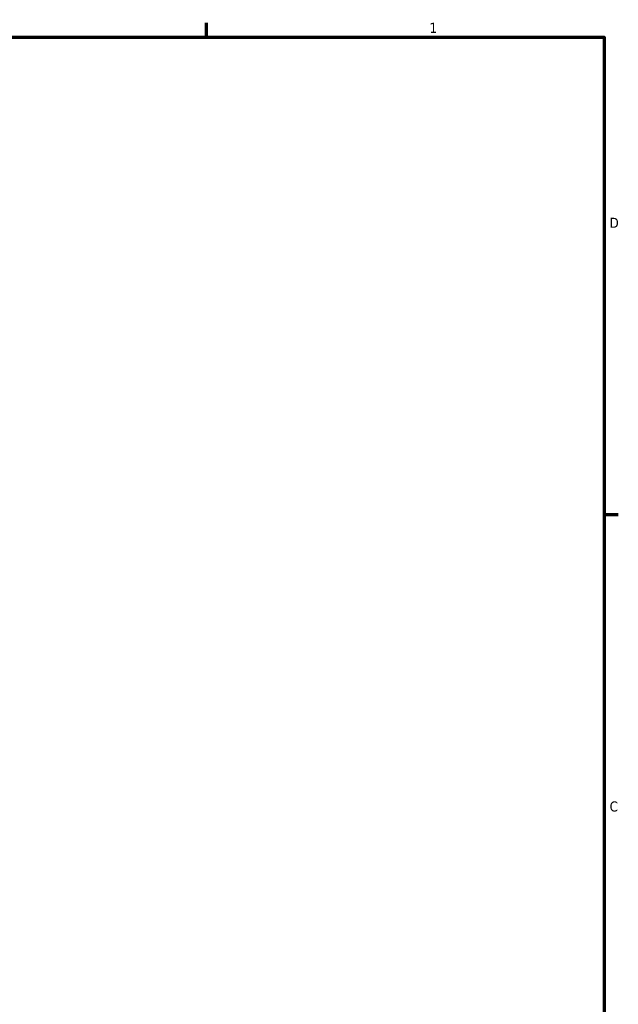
# Model space of a CAD drawing. Header units: inches. Extents: x -0.9 to 56.9, y -1.4 to 55.4.
# Tile 8 of 10: x 28 to 33.6, y 11.9 to 21.2. Entities that reach past the tile are written whole.
import ezdxf

# ---------------------------------------------------------------- set-up
doc = ezdxf.new("R2010")
doc.units = ezdxf.units.IN
doc.header["$MEASUREMENT"] = 0
doc.layers.add('Border (ANSI)', color=7, linetype='Continuous', lineweight=70)
doc.styles.add('Note Text (ANSI)', font='tahoma.ttf')

# ---------------------------------------------------------------- blocks, each defined once
blk = doc.blocks.new('Borders Default Border')
at = {"layer": 'Border (ANSI)'}
for p, q in [((29.75, 21), (29.75, 21.1345)), ((33.5, 16.5), (33.6345, 16.5))]:
    blk.add_line(p, q, dxfattribs=at)
at = {"layer": 'Border (ANSI)', "flags": 128}
blk.add_lwpolyline([(0.5, 1), (0.5, 21), (33.5, 21), (33.5, 1), (0.5, 1)], dxfattribs=at)
at = {"layer": 'Border (ANSI)', "color": 5, "true_color": 0x0000ff, "char_height": 0.0945, "attachment_point": 7, "style": 'Note Text (ANSI)'}
for s, insert in [('1', (31.8537, 21.04)), ('D', (33.5526, 19.2028)), ('C', (33.5524, 13.7011))]:
    blk.add_mtext(s, dxfattribs=dict(at, insert=insert))

msp = doc.modelspace()

# ---------------------------------------------------------------- block references
msp.add_blockref('Borders Default Border', (0, 0))

doc.saveas('drawing.dxf')
